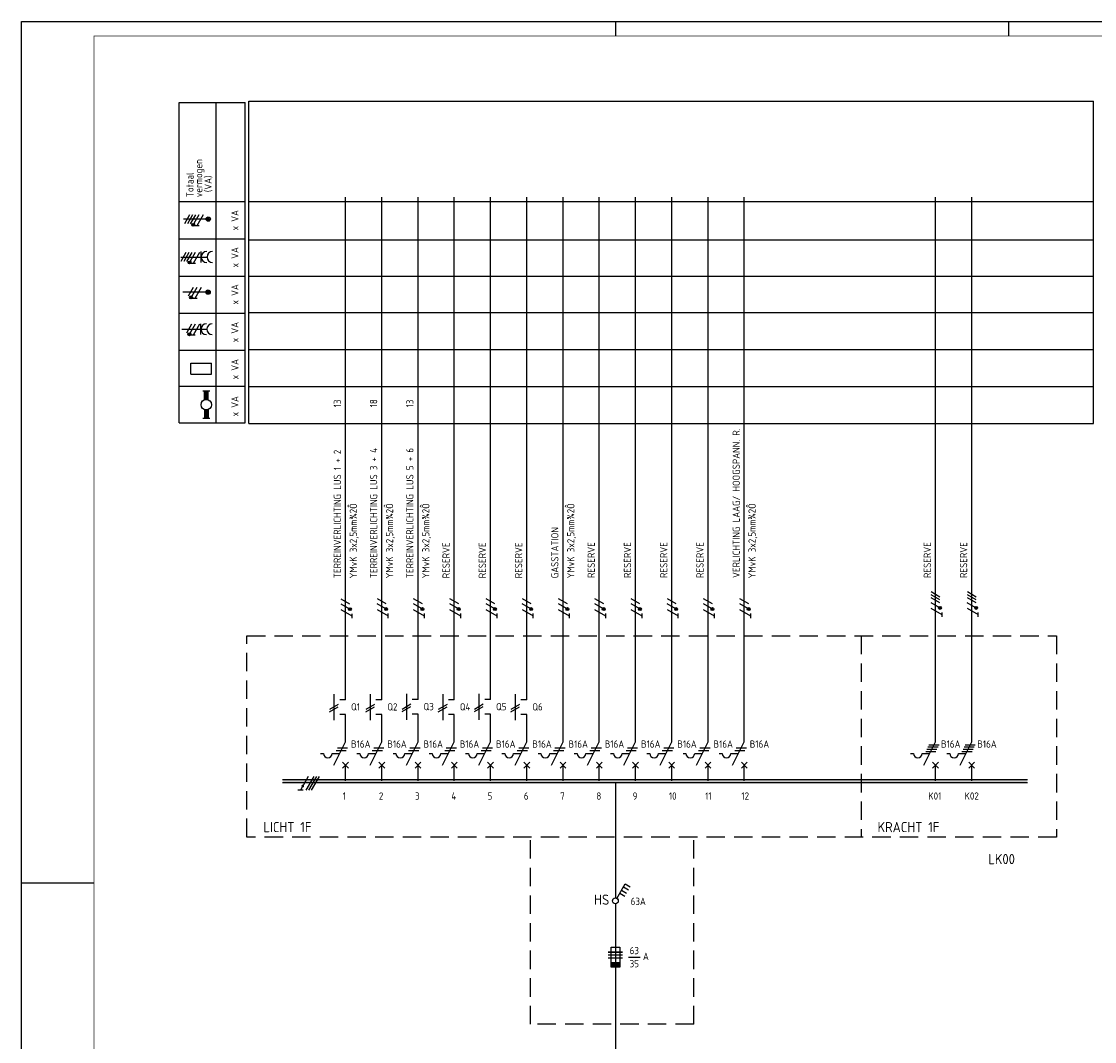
# Model space of a CAD drawing. Header units: millimetres. Extents: x 0 to 841, y 0 to 594.
# Tile 3 of 5: x 0 to 370, y 242 to 594. Entities that reach past the tile are written whole.
import ezdxf
from ezdxf.enums import TextEntityAlignment as Align

# ---------------------------------------------------------------- set-up
doc = ezdxf.new("R2010")
doc.units = ezdxf.units.MM
doc.linetypes.add('HIDDEN', pattern=[9.525, 6.35, -3.175])
doc.layers.get('0').update_dxf_attribs({"linetype": 'CONTINUOUS'})
for name, color, linetype in [('1', 7, 'CONTINUOUS'), ('40', 1, 'CONTINUOUS'), ('70', 1, 'CONTINUOUS'), ('71', 2, 'CONTINUOUS'), ('73', 4, 'CONTINUOUS'), ('EL$2B---_KADER', 4, 'CONTINUOUS'), ('LIJN018', 210, 'CONTINUOUS'), ('LIJN025', 10, 'CONTINUOUS'), ('LIJN035', 50, 'CONTINUOUS'), ('LIJN050', 90, 'CONTINUOUS'), ('TEKST25', 10, 'CONTINUOUS'), ('TEKST35', 50, 'CONTINUOUS'), ('TEKST50', 90, 'CONTINUOUS')]:
    doc.layers.add(name, color=color, linetype=linetype)
doc.styles.add('5_0', font='iso.shx')
doc.styles.add('ISO', font='ISO.SHX')
doc.styles.add('NEN', font='iso.shx')
doc.styles.add('ROMAND', font='romand')

# ---------------------------------------------------------------- blocks, each defined once
blk = doc.blocks.new('A1')
at = {"layer": 'LIJN025'}
for p, q in [((205, 589), (205, 594)), ((340.5, 589), (340.5, 594)), ((0, 297), (25, 297))]:
    blk.add_line(p, q, dxfattribs=at)
blk.add_lwpolyline([(0, 0), (0, 594), (841, 594), (841, 0)], close=True, dxfattribs=at)
at = {"layer": 'LIJN050', "const_width": 0.2}
blk.add_lwpolyline([(836, 5), (836, 589), (25, 589), (25, 5)], close=True, dxfattribs=at)
at = {"layer": 'TEKST25', "style": 'ROMAND', "width": 2.899115}
blk.add_attdef('STATUS', text='', height=2.5, dxfattribs=at).set_placement((795, 71.5), (834, 71.5), align=Align.FIT)
at = {"layer": 'TEKST25', "style": 'ISO'}
for tag, p in [('E', (796.25, 66)), ('NAAM-E', (807.75, 66)), ('DATUM-E', (826, 66)), ('D', (796.25, 61)), ('NAAM-D', (807.75, 61)), ('DATUM-D', (826, 61)), ('C', (796.25, 56)), ('NAAM-C', (807.75, 56)), ('DATUM-C', (826, 56)), ('B', (796.25, 51)), ('NAAM-B', (807.75, 51)), ('DATUM-B', (826, 51)), ('A', (796.25, 46)), ('NAAM-A', (807.75, 46)), ('DATUM-A', (826, 46))]:
    blk.add_attdef(tag, text='', height=2.5, dxfattribs=at).set_placement(p, align=Align.CENTER)
for tag, p in [('DATUM', (673.75, 36.25)), ('SCHAAL', (709, 36.25)), ('GETEKEND', (739.25, 36.25)), ('GECONTOL.', (774, 36.25)), ('FORMAAT', (804.25, 28.25))]:
    blk.add_attdef(tag, p, '', height=2.5, dxfattribs=at)
at = {"layer": 'TEKST35', "style": 'ISO'}
for tag, p in [('PROJECT', (675.5, 72.5)), ('PLAATS', (675.5, 63.5)), ('INSTALLATIE-REGEL1', (675.5, 52.5)), ('INSTALLATIE-REGEL2', (675.5, 43.5))]:
    blk.add_attdef(tag, p, '', height=4, dxfattribs=at)
blk.add_attdef('PROJ.NR.', text='', height=4, dxfattribs=at).set_placement((822, 23), align=Align.CENTER)
at = {"layer": 'TEKST50', "style": 'ISO'}
blk.add_attdef('FILE-NAAM', text='', height=5, dxfattribs=at).set_placement((814.5, 7.5), align=Align.CENTER)
blk = doc.blocks.new('RWS035')
at = {"layer": '71'}
for p, q in [((-2, 8), (2, 8)), ((-1, 2.83), (-1, 8)), ((1, 2.83), (1, 8)), ((-1, -2.83), (-1, -8)), ((1, -2.83), (1, -8)), ((2, -8), (-2, -8))]:
    blk.add_line(p, q, dxfattribs=at)
blk.add_circle((0, 0), 3, dxfattribs=at)
for points in [[(-1, 3), (1, 3), (-1, 8), (1, 8)], [(-1, 3), (-1, 2.9), (0, 3)], [(1, 2.9), (1, 3), (0.1, 3)], [(-1, -3), (-1, -2.9), (-0.1, -3)], [(-1, -8), (1, -8), (-1, -3), (1, -3)], [(1, -3), (1, -2.9), (0.1, -3)]]:
    blk.add_solid(points, dxfattribs=at)
blk = doc.blocks.new('A$C4D7D579F')
at = {"layer": '1', "color": 1}
for p, q in [((-2.5, -10.26), (2.5, -10.26)), ((2.5, -10.26), (-2.5, -10.26)), ((-2.5, -11.26), (2.5, -11.26)), ((-2.5, -12.26), (2.5, -12.26))]:
    blk.add_line(p, q, dxfattribs=at)
at = {"layer": '1', "color": 2}
for p, q in [((-1.5, -15.51), (-1.5, -8.51)), ((-1.5, -8.51), (1.5, -8.51)), ((1.5, -8.51), (1.5, -15.51)), ((1.5, -14.01), (-1.5, -14.01)), ((1.5, -14.26), (-1.5, -14.26)), ((1.5, -14.51), (-1.5, -14.51)), ((1.5, -14.76), (-1.5, -14.76)), ((1.5, -15.01), (-1.5, -15.01)), ((1.5, -15.26), (-1.5, -15.26)), ((1.5, -15.51), (-1.5, -15.51))]:
    blk.add_line(p, q, dxfattribs=at)
at = {"layer": '70'}
blk.add_line((4.52, -11.99), (8.52, -11.99), dxfattribs=at)
at = {"layer": '40', "style": 'NEN'}
for s, p in [('63', (6.52, -10.99)), ('35', (6.52, -15.49))]:
    blk.add_text(s, height=2.5, dxfattribs=at).set_placement(p, align=Align.CENTER)
blk.add_text('A', height=2.5, dxfattribs=at).set_placement((9.52, -12.99))

msp = doc.modelspace()

# ---------------------------------------------------------------- linework, layer by layer
at = {"color": 10}
for p, q in [((98.91, 333.69), (96.2, 329.01)), ((100.78, 333.69), (98.08, 329.01)), ((101.72, 333.69), (99.01, 329.01)), ((101.72, 333.69), (99.01, 329.01)), ((102.66, 333.69), (99.95, 329.01)), ((97.14, 329.01), (95.26, 329.01))]:
    msp.add_line(p, q, dxfattribs=at)
msp.add_line((101.72, 333.69), (99.01, 329.01))
at = {"color": 10, "const_width": 0.469}
msp.add_lwpolyline([(97.22, 330.29, 1), (96.81, 330.53, 1)], format="xyb", close=True, dxfattribs=at)
at = {"layer": '1', "color": 1}
for p, q in [((57.96, 527.31), (56.21, 524.28)), ((58.96, 527.31), (57.21, 524.28)), ((59.96, 527.31), (58.21, 524.28)), ((61.21, 527.31), (59.49, 524.33)), ((62.71, 527.31), (60.53, 523.53)), ((56.7, 514.31), (54.95, 511.28)), ((57.7, 514.31), (55.95, 511.28)), ((58.7, 514.31), (56.95, 511.28)), ((59.95, 514.31), (58.22, 511.33)), ((61.45, 514.31), (59.26, 510.53)), ((59.21, 502.3), (57.46, 499.27)), ((60.46, 502.3), (58.73, 499.31)), ((61.96, 502.3), (59.77, 498.51)), ((58.61, 489.6), (56.86, 486.57)), ((59.86, 489.6), (58.13, 486.61)), ((61.36, 489.6), (59.17, 485.81)), ((316.72, 395.57), (313.68, 397.32)), ((316.72, 394.57), (313.68, 396.32)), ((329.22, 395.57), (326.18, 397.32)), ((329.22, 394.57), (326.18, 396.32)), ((113.19, 391.4), (110.2, 393.13)), ((113.27, 393.13), (110.23, 394.88)), ((125.69, 391.45), (122.7, 393.18)), ((125.77, 393.17), (122.73, 394.92)), ((138.19, 391.45), (135.2, 393.18)), ((138.27, 393.17), (135.23, 394.92)), ((150.69, 391.45), (147.7, 393.18)), ((150.77, 393.17), (147.73, 394.92)), ((163.19, 391.45), (160.2, 393.18)), ((163.27, 393.17), (160.23, 394.92)), ((175.69, 391.45), (172.7, 393.18)), ((175.77, 393.17), (172.73, 394.92)), ((188.19, 391.45), (185.2, 393.18)), ((188.27, 393.17), (185.23, 394.92)), ((200.69, 391.45), (197.7, 393.18)), ((200.77, 393.17), (197.73, 394.92)), ((213.19, 391.45), (210.2, 393.18)), ((213.27, 393.17), (210.23, 394.92)), ((225.69, 391.45), (222.7, 393.18)), ((225.77, 393.17), (222.73, 394.92)), ((238.19, 391.45), (235.2, 393.18)), ((238.27, 393.17), (235.23, 394.92)), ((250.69, 391.45), (247.7, 393.18)), ((250.77, 393.17), (247.73, 394.92)), ((316.64, 391.85), (313.65, 393.58)), ((316.72, 393.57), (313.68, 395.32)), ((329.14, 391.85), (326.15, 393.58)), ((329.22, 393.57), (326.18, 395.32)), ((114.02, 388.97), (110.23, 391.15)), ((126.52, 389.01), (122.73, 391.2)), ((139.02, 389.01), (135.23, 391.2)), ((151.52, 389.01), (147.73, 391.2)), ((164.02, 389.01), (160.23, 391.2)), ((176.52, 389.01), (172.73, 391.2)), ((189.02, 389.01), (185.23, 391.2)), ((201.52, 389.01), (197.73, 391.2)), ((214.02, 389.01), (210.23, 391.2)), ((226.52, 389.01), (222.73, 391.2)), ((239.02, 389.01), (235.23, 391.2)), ((251.52, 389.01), (247.73, 391.2)), ((317.47, 389.41), (313.68, 391.6)), ((329.97, 389.41), (326.18, 391.6))]:
    msp.add_line(p, q, dxfattribs=at)
at = {"layer": '1', "color": 2}
for p, q in [((107.73, 337.61), (111.75, 345.65)), ((120.23, 337.61), (124.25, 345.65)), ((132.73, 337.61), (136.75, 345.65)), ((145.23, 337.61), (149.25, 345.65)), ((157.73, 337.61), (161.75, 345.65)), ((170.23, 337.61), (174.25, 345.65)), ((182.73, 337.61), (186.75, 345.65)), ((195.23, 337.61), (199.25, 345.65)), ((207.73, 337.61), (211.75, 345.65)), ((220.23, 337.61), (224.25, 345.65)), ((232.73, 337.61), (236.75, 345.65)), ((245.23, 337.61), (249.25, 345.65)), ((311.18, 337.61), (315.2, 345.65)), ((323.68, 337.61), (327.7, 345.65)), ((103.15, 341.61), (104.15, 341.61)), ((107.15, 341.61), (109.73, 341.61)), ((115.65, 341.61), (116.65, 341.61)), ((119.65, 341.61), (122.23, 341.61)), ((128.15, 341.61), (129.15, 341.61)), ((132.15, 341.61), (134.73, 341.61)), ((140.65, 341.61), (141.65, 341.61)), ((144.65, 341.61), (147.23, 341.61)), ((153.15, 341.61), (154.15, 341.61)), ((157.15, 341.61), (159.73, 341.61)), ((165.65, 341.61), (166.65, 341.61)), ((169.65, 341.61), (172.23, 341.61)), ((178.15, 341.61), (179.15, 341.61)), ((182.15, 341.61), (184.73, 341.61)), ((190.65, 341.61), (191.65, 341.61)), ((194.65, 341.61), (197.23, 341.61)), ((203.15, 341.61), (204.15, 341.61)), ((207.15, 341.61), (209.73, 341.61)), ((215.65, 341.61), (216.65, 341.61)), ((219.65, 341.61), (222.23, 341.61)), ((228.15, 341.61), (229.15, 341.61)), ((232.15, 341.61), (234.73, 341.61)), ((240.65, 341.61), (241.65, 341.61)), ((244.65, 341.61), (247.23, 341.61)), ((306.6, 341.61), (307.6, 341.61)), ((310.6, 341.61), (313.18, 341.61)), ((319.1, 341.61), (320.1, 341.61)), ((323.1, 341.61), (325.68, 341.61))]:
    msp.add_line(p, q, dxfattribs=at)
at = {"layer": '1', "color": 1}
for centre in [(59.25, 523.89), (57.98, 510.89), (58.49, 498.87), (57.89, 486.17), (316.72, 391.82), (329.22, 391.82), (113.27, 391.38), (125.77, 391.42), (138.27, 391.42), (150.77, 391.42), (163.27, 391.42), (175.77, 391.42), (188.27, 391.42), (200.77, 391.42), (213.27, 391.42), (225.77, 391.42), (238.27, 391.42), (250.77, 391.42)]:
    msp.add_circle(centre, 0.5, dxfattribs=at)
at = {"layer": '1', "color": 2}
for centre in [(105.65, 341.61), (118.15, 341.61), (130.65, 341.61), (143.15, 341.61), (155.65, 341.61), (168.15, 341.61), (180.65, 341.61), (193.15, 341.61), (205.65, 341.61), (218.15, 341.61), (230.65, 341.61), (243.15, 341.61), (309.1, 341.61), (321.6, 341.61)]:
    msp.add_arc(centre, 1.5, 180, 0, dxfattribs=at)
at = {"layer": '70'}
for p, q in [((61.3, 523.53), (59.75, 523.53)), ((60.04, 510.53), (58.48, 510.53)), ((60.55, 498.51), (59, 498.51)), ((59.95, 485.81), (58.4, 485.81)), ((114.01, 388.25), (114.01, 389.81)), ((126.51, 388.3), (126.51, 389.85)), ((139.01, 388.3), (139.01, 389.85)), ((151.51, 388.3), (151.51, 389.85)), ((164.01, 388.3), (164.01, 389.85)), ((176.51, 388.3), (176.51, 389.85)), ((189.01, 388.3), (189.01, 389.85)), ((201.51, 388.3), (201.51, 389.85)), ((214.01, 388.3), (214.01, 389.85)), ((226.51, 388.3), (226.51, 389.85)), ((239.01, 388.3), (239.01, 389.85)), ((251.51, 388.3), (251.51, 389.85)), ((317.46, 388.7), (317.46, 390.25)), ((329.96, 388.7), (329.96, 390.25)), ((109.27, 358.49), (106.23, 356.74)), ((106.23, 355.99), (109.27, 357.74)), ((121.77, 358.49), (118.73, 356.74)), ((118.73, 355.99), (121.77, 357.74)), ((134.27, 358.58), (131.23, 356.83)), ((131.23, 356.08), (134.27, 357.83)), ((146.77, 358.49), (143.73, 356.74)), ((143.73, 355.99), (146.77, 357.74)), ((159.27, 358.58), (156.23, 356.83)), ((156.23, 356.08), (159.27, 357.83)), ((171.77, 358.49), (168.73, 356.74)), ((168.73, 355.99), (171.77, 357.74)), ((312.93, 344.61), (316.43, 344.61)), ((325.43, 344.61), (328.93, 344.61)), ((108.48, 342.61), (111.98, 342.61)), ((108.98, 343.61), (112.48, 343.61)), ((120.98, 342.61), (124.48, 342.61)), ((121.48, 343.61), (124.98, 343.61)), ((133.48, 342.61), (136.98, 342.61)), ((133.98, 343.61), (137.48, 343.61)), ((145.98, 342.61), (149.48, 342.61)), ((146.48, 343.61), (149.98, 343.61)), ((158.48, 342.61), (161.98, 342.61)), ((158.98, 343.61), (162.48, 343.61)), ((170.98, 342.61), (174.48, 342.61)), ((171.48, 343.61), (174.98, 343.61)), ((183.48, 342.61), (186.98, 342.61)), ((183.98, 343.61), (187.48, 343.61)), ((195.98, 342.61), (199.48, 342.61)), ((196.48, 343.61), (199.98, 343.61)), ((208.48, 342.61), (211.98, 342.61)), ((208.98, 343.61), (212.48, 343.61)), ((220.98, 342.61), (224.48, 342.61)), ((221.48, 343.61), (224.98, 343.61)), ((233.48, 342.61), (236.98, 342.61)), ((233.98, 343.61), (237.48, 343.61)), ((245.98, 342.61), (249.48, 342.61)), ((246.48, 343.61), (249.98, 343.61)), ((311.81, 342.36), (315.31, 342.36)), ((312.18, 343.11), (315.68, 343.11)), ((312.56, 343.86), (316.06, 343.86)), ((324.31, 342.36), (327.81, 342.36)), ((324.68, 343.11), (328.18, 343.11)), ((325.06, 343.86), (328.56, 343.86))]:
    msp.add_line(p, q, dxfattribs=at)
at = {"layer": '70', "const_width": 0.5}
for points in [[(59, 523.89, 1), (59.5, 523.89, 1)], [(57.73, 510.89, 1), (58.23, 510.89, 1)], [(58.24, 498.87, 1), (58.74, 498.87, 1)], [(57.64, 486.17, 1), (58.14, 486.17, 1)], [(316.72, 392.07, 1), (316.72, 391.57, 1)], [(329.22, 392.07, 1), (329.22, 391.57, 1)], [(113.27, 391.63, 1), (113.27, 391.13, 1)], [(125.77, 391.67, 1), (125.77, 391.17, 1)], [(138.27, 391.67, 1), (138.27, 391.17, 1)], [(150.77, 391.67, 1), (150.77, 391.17, 1)], [(163.27, 391.67, 1), (163.27, 391.17, 1)], [(175.77, 391.67, 1), (175.77, 391.17, 1)], [(188.27, 391.67, 1), (188.27, 391.17, 1)], [(200.77, 391.67, 1), (200.77, 391.17, 1)], [(213.27, 391.67, 1), (213.27, 391.17, 1)], [(225.77, 391.67, 1), (225.77, 391.17, 1)], [(238.27, 391.67, 1), (238.27, 391.17, 1)], [(250.77, 391.67, 1), (250.77, 391.17, 1)]]:
    msp.add_lwpolyline(points, format="xyb", close=True, dxfattribs=at)
at = {"layer": '71'}
for p, q in [((61.99, 510.91), (61.99, 514.67)), ((54.91, 512.79), (63.99, 512.79)), ((61.91, 486.02), (61.91, 489.78)), ((55.31, 487.9), (63.91, 487.9)), ((58.37, 476.21), (65.56, 476.21)), ((58.37, 472.45), (58.37, 476.21)), ((65.56, 472.45), (65.56, 476.21)), ((58.37, 472.45), (65.56, 472.45)), ((107.75, 362.11), (107.75, 353.11)), ((111.75, 360.11), (109.75, 360.11)), ((120.25, 362.11), (120.25, 353.11)), ((124.25, 360.11), (122.25, 360.11)), ((132.75, 362.2), (132.75, 353.2)), ((136.75, 360.2), (134.75, 360.2)), ((145.25, 362.11), (145.25, 353.11)), ((149.25, 360.11), (147.25, 360.11)), ((157.75, 362.2), (157.75, 353.2)), ((161.75, 360.2), (159.75, 360.2)), ((170.25, 362.11), (170.25, 353.11)), ((174.25, 360.11), (172.25, 360.11)), ((111.75, 355.11), (109.75, 355.11)), ((124.25, 355.11), (122.25, 355.11)), ((136.75, 355.2), (134.75, 355.2)), ((149.25, 355.11), (147.25, 355.11)), ((161.75, 355.2), (159.75, 355.2)), ((174.25, 355.11), (172.25, 355.11)), ((112.75, 336.61), (110.75, 338.61)), ((110.75, 336.61), (112.75, 338.61)), ((125.25, 336.61), (123.25, 338.61)), ((123.25, 336.61), (125.25, 338.61)), ((137.75, 336.61), (135.75, 338.61)), ((135.75, 336.61), (137.75, 338.61)), ((150.25, 336.61), (148.25, 338.61)), ((148.25, 336.61), (150.25, 338.61)), ((162.75, 336.61), (160.75, 338.61)), ((160.75, 336.61), (162.75, 338.61)), ((175.25, 336.61), (173.25, 338.61)), ((173.25, 336.61), (175.25, 338.61)), ((187.75, 336.61), (185.75, 338.61)), ((185.75, 336.61), (187.75, 338.61)), ((200.25, 336.61), (198.25, 338.61)), ((198.25, 336.61), (200.25, 338.61)), ((212.75, 336.61), (210.75, 338.61)), ((210.75, 336.61), (212.75, 338.61)), ((225.25, 336.61), (223.25, 338.61)), ((223.25, 336.61), (225.25, 338.61)), ((235.75, 336.61), (237.75, 338.61)), ((237.75, 336.61), (235.75, 338.61)), ((248.25, 336.61), (250.25, 338.61)), ((250.25, 336.61), (248.25, 338.61)), ((316.2, 336.61), (314.2, 338.61)), ((314.2, 336.61), (316.2, 338.61)), ((328.7, 336.61), (326.7, 338.61)), ((326.7, 336.61), (328.7, 338.61)), ((205.31, 291.66), (208.21, 296.68)), ((208.21, 296.68), (209.94, 295.68)), ((206.33, 293.43), (208.06, 292.43)), ((206.96, 294.52), (208.69, 293.52)), ((207.58, 295.6), (209.31, 294.6))]:
    msp.add_line(p, q, dxfattribs=at)
for centre, radius in [((64.4, 525.88), 0.75), ((64.4, 525.88), 0.5), ((64.4, 525.88), 0.25), ((64.33, 500.68), 0.75), ((64.33, 500.68), 0.5), ((64.33, 500.68), 0.25), ((204.8, 290.8), 1)]:
    msp.add_circle(centre, radius, dxfattribs=at)
for centre in [(63.87, 512.79), (65.87, 512.79), (63.79, 487.9), (65.79, 487.9)]:
    msp.add_arc(centre, 1.88, 90, 270, dxfattribs=at)
at = {"layer": '73'}
for p, q in [((90.02, 332.63), (346.89, 332.63)), ((90.02, 331.63), (346.89, 331.63))]:
    msp.add_line(p, q, dxfattribs=at)
msp.add_solid([(346.89, 331.63), (346.89, 332.63), (90.02, 331.63), (90.02, 332.63)], dxfattribs=at)
at = {"layer": 'LIJN018', "color": 9, "linetype": 'Continuous'}
for p, q in [((78.41, 566.5), (369.72, 566.5)), ((78.41, 455.43), (78.41, 566.5)), ((78.41, 531.91), (369.72, 531.91)), ((78.41, 518.71), (369.72, 518.71)), ((78.41, 506.21), (369.72, 506.21)), ((78.41, 493.71), (369.72, 493.71)), ((78.41, 480.93), (369.72, 480.93)), ((78.41, 468.13), (369.72, 468.13)), ((78.41, 455.43), (369.72, 455.43))]:
    msp.add_line(p, q, dxfattribs=at)
at = {"layer": 'LIJN018', "color": 9}
msp.add_line((369.72, 455.43), (369.72, 566.5), dxfattribs=at)
at = {"layer": 'LIJN025', "linetype": 'Continuous'}
for p, q in [((54.43, 455.6), (54.43, 566.07)), ((54.43, 566.07), (77.1, 566.07)), ((67.1, 455.6), (67.1, 566.07)), ((77.1, 455.6), (77.1, 566.07)), ((54.43, 531.92), (77.1, 531.92)), ((54.43, 519.03), (77.1, 519.03)), ((54.43, 506.17), (77.1, 506.17)), ((54.43, 493.45), (77.1, 493.45)), ((54.43, 480.68), (77.1, 480.68)), ((54.43, 468.24), (77.1, 468.24)), ((54.43, 455.6), (77.1, 455.6))]:
    msp.add_line(p, q, dxfattribs=at)
at = {"layer": 'LIJN025', "linetype": 'HIDDEN'}
for p, q in [((77.75, 382.2), (356.9, 382.2)), ((77.75, 312.8), (77.75, 382.2)), ((289.55, 382.2), (289.55, 312.8)), ((356.9, 382.2), (356.9, 312.8)), ((356.9, 312.8), (77.75, 312.8)), ((175.55, 248.25), (175.55, 312.8)), ((231.9, 248.25), (231.9, 312.8)), ((231.9, 248.25), (175.55, 248.25))]:
    msp.add_line(p, q, dxfattribs=at)
at = {"layer": 'LIJN035'}
for p, q in [((111.75, 360.11), (111.75, 533.4)), ((124.25, 360.11), (124.25, 533.4)), ((136.75, 360.2), (136.75, 533.4)), ((149.25, 360.11), (149.25, 533.4)), ((161.75, 360.2), (161.75, 533.4)), ((174.25, 360.11), (174.25, 533.4)), ((186.75, 345.65), (186.75, 533.4)), ((199.25, 345.65), (199.25, 533.4)), ((211.75, 345.65), (211.75, 533.4)), ((224.25, 345.65), (224.25, 533.4)), ((236.75, 345.65), (236.75, 533.4)), ((249.25, 345.65), (249.25, 533.4)), ((315.2, 345.65), (315.2, 533.4)), ((327.7, 345.65), (327.7, 533.4)), ((63.9, 525.88), (55.82, 525.88)), ((63.83, 500.68), (55.63, 500.68)), ((111.75, 345.56), (111.75, 355.11)), ((124.25, 345.56), (124.25, 355.11)), ((136.75, 345.65), (136.75, 355.2)), ((149.25, 345.56), (149.25, 355.11)), ((161.75, 345.65), (161.75, 355.2)), ((174.25, 345.56), (174.25, 355.11)), ((111.75, 332.2), (111.75, 337.7)), ((124.25, 332.2), (124.25, 337.7)), ((136.75, 332.2), (136.75, 337.7)), ((149.25, 332.2), (149.25, 337.7)), ((161.75, 332.2), (161.75, 337.7)), ((174.25, 332.2), (174.25, 337.7)), ((186.75, 332.2), (186.75, 337.7)), ((199.25, 332.2), (199.25, 337.7)), ((211.75, 332.2), (211.75, 337.7)), ((224.25, 332.2), (224.25, 337.7)), ((236.75, 332.2), (236.75, 337.7)), ((249.25, 332.2), (249.25, 337.7)), ((315.2, 332.2), (315.2, 337.7)), ((327.7, 332.2), (327.7, 337.7))]:
    msp.add_line(p, q, dxfattribs=at)
at = {"layer": 'LIJN035', "color": 90}
for p, q in [((204.8, 331.63), (204.8, 291.8)), ((204.8, 294.86), (204.8, 291.8)), ((204.8, 289.8), (204.8, 167.02)), ((204.8, 289.8), (204.8, 287.2))]:
    msp.add_line(p, q, dxfattribs=at)

# ---------------------------------------------------------------- block references
at = {"layer": 'EL$2B---_KADER'}
msp.add_blockref('A1', (0, 0), dxfattribs=at)
at = {"layer": 'LIJN025', "color": 1, "linetype": 'HIDDEN'}
msp.add_blockref('A$C4D7D579F', (204.8, 283.41), dxfattribs=at)
at = {"layer": 'LIJN035', "xscale": 0.5999999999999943, "yscale": 0.6000000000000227, "zscale": 0.6000000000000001}
msp.add_blockref('RWS035', (63.74, 461.88), dxfattribs=at)

# ---------------------------------------------------------------- texts
at = {"layer": '40', "linetype": 'Continuous', "style": 'NEN'}
for s, p in [('vermogen', (62.35, 533.4)), ('Totaal', (59.35, 533.4)), ('(VA)', (65.6, 535.15)), ('x VA', (74.85, 521.97)), ('x VA', (74.85, 509.19)), ('x VA', (74.85, 496.41)), ('x VA', (74.85, 483.39)), ('x VA', (74.85, 470.61)), ('x VA', (74.85, 457.83))]:
    msp.add_text(s, height=2.5, rotation=90, dxfattribs=at).set_placement(p)
at = {"layer": '40', "style": 'NEN'}
for s, p in [('13', (110.18, 460.94)), ('18', (122.68, 460.94)), ('13', (135.18, 460.94)), ('VERLICHTING LAAG/ HOOGSPANN. R.', (247.73, 402.14)), ('TERREINVERLICHTING LUS 1 + 2', (110.18, 402.04)), ('TERREINVERLICHTING LUS 3 + 4', (122.68, 402.04)), ('TERREINVERLICHTING LUS 5 + 6', (135.18, 402.04)), (' YMvK 3x2,5mm¾2Ô', (115.68, 400.54)), (' YMvK 3x2,5mm¾2Ô', (128.18, 400.54)), (' YMvK 3x2,5mm¾2Ô', (140.68, 400.54)), (' YMvK 3x2,5mm¾2Ô', (190.68, 400.54)), (' YMvK 3x2,5mm¾2Ô', (253.18, 400.54)), ('GASSTATION', (185.18, 402.04)), ('RESERVE', (147.68, 402.04)), ('RESERVE', (160.18, 402.04)), ('RESERVE', (172.68, 402.04)), ('RESERVE', (197.73, 402.14)), ('RESERVE', (210.23, 402.14)), ('RESERVE', (222.73, 402.14)), ('RESERVE', (235.23, 402.14)), ('RESERVE', (313.63, 402.14)), ('RESERVE', (326.13, 402.14))]:
    msp.add_text(s, height=2.5, rotation=90, dxfattribs=at).set_placement(p)
for s, p in [('Q1', (113.66, 356.44)), ('Q2', (126.16, 356.44)), ('Q3', (138.66, 356.52)), ('Q4', (151.16, 356.44)), ('Q5', (163.66, 356.52)), ('Q6', (176.16, 356.44)), ('B16A', (113.66, 343.62)), ('B16A', (126.16, 343.62)), ('B16A', (138.66, 343.62)), ('B16A', (151.16, 343.62)), ('B16A', (163.66, 343.62)), ('B16A', (176.16, 343.62)), ('B16A', (188.66, 343.62)), ('B16A', (201.16, 343.62)), ('B16A', (213.66, 343.62)), ('B16A', (226.16, 343.62)), ('B16A', (238.66, 343.62)), ('B16A', (251.16, 343.62)), ('B16A', (317.11, 343.62)), ('B16A', (329.61, 343.62)), ('63A', (210.08, 289.38))]:
    msp.add_text(s, height=2.5, dxfattribs=at).set_placement(p)
at = {"layer": 'TEKST25', "style": '5_0'}
for s, p in [('1', (110.75, 325.7)), ('2', (123.25, 325.7)), ('3', (135.75, 325.7)), ('4', (148.25, 325.7)), ('5', (160.75, 325.7)), ('6', (173.25, 325.7)), ('7', (185.75, 325.7)), ('8', (198.25, 325.7)), ('9', (210.75, 325.7)), ('10', (223.25, 325.7)), ('11', (235.75, 325.7)), ('12', (248.25, 325.7)), ('K01', (312.7, 325.7)), ('K02', (325.2, 325.7))]:
    msp.add_text(s, height=2.5, dxfattribs=at).set_placement(p)
at = {"layer": 'TEKST35', "linetype": 'HIDDEN', "style": 'ISO'}
for s, p in [('LICHT 1F', (83.42, 314.49)), ('KRACHT 1F', (295.22, 314.49))]:
    msp.add_text(s, height=3.5, dxfattribs=at).set_placement(p)
at = {"layer": 'TEKST35', "color": 90, "style": '5_0'}
msp.add_text('LK00', height=3.5, dxfattribs=at).set_placement((333.41, 303.46))
at = {"layer": 'TEKST35', "style": 'NEN'}
msp.add_text('HS', height=3.5, dxfattribs=at).set_placement((197.48, 289.48))

doc.saveas('drawing.dxf')
